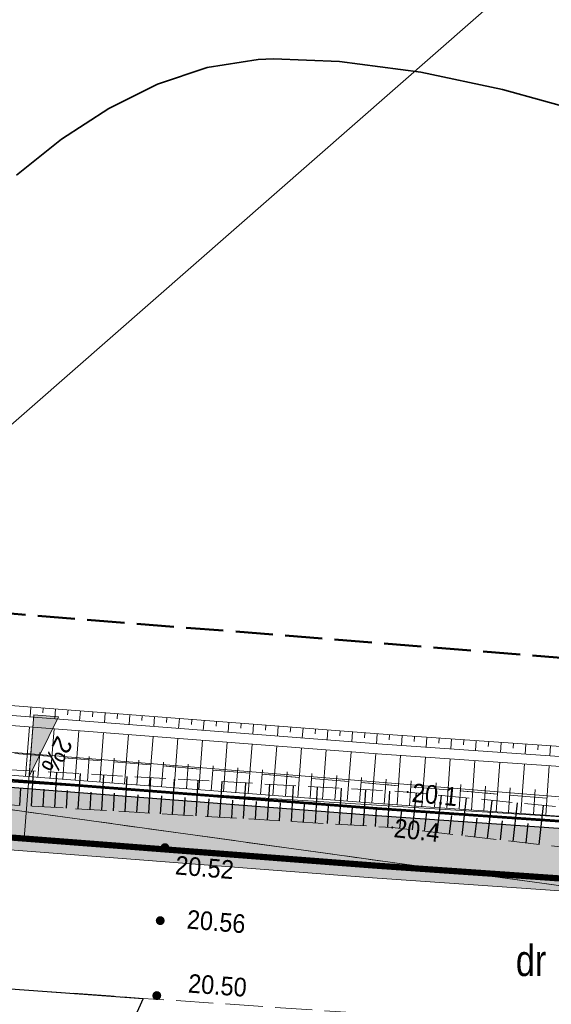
# Model space of a CAD drawing. Header units: metres. Extents: x 6551181 to 6555585, y 5935140 to 5937297.
# Tile 80 of 97: x 6551716 to 6551738, y 5935942 to 5935982. Entities that reach past the tile are written whole.
import ezdxf
from ezdxf.enums import TextEntityAlignment as Align

# ---------------------------------------------------------------- set-up
doc = ezdxf.new("R2010")
doc.units = ezdxf.units.M
for name, pattern in [('1.5_0.5', [2, 1.5, -0.5]), ('218-500', [1, 0.5, -0.5]), ('219-500', [0]), ('HIDDEN2', [0.1875, 0.125, -0.0625]), ('mz1.25_0.5', [1.75, 1.25, -0.5])]:
    doc.linetypes.add(name, pattern=pattern)
for name, color, linetype in [('000 Inne (niezydentyfikowane)', 7, 'Continuous'), ('210-Oznaczenie użytku', 7, 'Continuous'), ('217-Granica konturu klasyfikcyjnego', 7, 'Continuous'), ('218-Granica użytku', 7, 'Continuous'), ('219-Linia granicy', 7, 'Continuous'), ('814-Warstwica pogrubiona linia', 7, 'Continuous'), ('_obrzeże 8x30', 2, 'Continuous'), ('jezdnia (powierzchnia)', 7, 'Continuous'), ('krawężnik (linia)', 7, 'Continuous'), ('Obszar opracowania', 7, 'Continuous'), ('plac (powierzchnia)', 7, 'Continuous'), ('przewód telekomunikacyjny (linia)', 7, 'Continuous'), ('punkt wysokościowy naturalny', 7, 'Continuous'), ('punkt wysokościowy naturalny-Atr2', 7, 'Continuous'), ('punkt wysokościowy sztuczny', 7, 'Continuous'), ('punkt wysokościowy sztuczny-Atr2', 7, 'Continuous'), ('skarpa nieumocniona (powierzchnia)', 7, 'Continuous')]:
    doc.layers.add(name, color=color, linetype=linetype)
for name, color, linetype, lineweight in [('_krawężnik 15x30', 30, 'Continuous', 13), ('_kreskowanie chodnik', 52, 'Continuous', 0), ('_kreskowanie zjazd', 252, 'Continuous', 0), ('_opis', 7, 'Continuous', 18), ('_rowy', 3, 'Continuous', 13), ('_rowy2', 3, 'Continuous', 13)]:
    doc.layers.add(name, color=color, linetype=linetype, lineweight=lineweight)
doc.layers.add('_linie pomocnicze', color=202, linetype='Continuous', lineweight=13, plot=False)
doc.styles.add('marcin', font='arial.ttf')
doc.styles.get("Standard").update_dxf_attribs({"font": 'arial.ttf'})

# ---------------------------------------------------------------- blocks, each defined once
blk = doc.blocks.new('PW02')
at = {"linetype": 'Continuous', "lineweight": 13}
h = blk.add_hatch(color=0, dxfattribs=at)
edge = h.paths.add_edge_path()
edge.add_arc((0, 0), 0.18, 0, 360)
blk = doc.blocks.new('PW01')
at = {"linetype": 'Continuous', "lineweight": 13}
h = blk.add_hatch(color=0, dxfattribs=at)
edge = h.paths.add_edge_path()
edge.add_arc((0, 0), 0.045, 0, 360)

msp = doc.modelspace()

# ---------------------------------------------------------------- hatches: boundary and pattern name
at = {"layer": '_kreskowanie chodnik'}
h = msp.add_hatch(color=223, dxfattribs=at)
h.dxf.hatch_style = 1
h.paths.add_polyline_path([(6551361.9151, 5936137.4929), (6551364.0337, 5936137.4929), (6551364.3599, 5936137.8159), (6551361.3348, 5936141.0225), (6551359.8914, 5936139.6381), (6551359.8913, 5936139.638)])
h.paths.add_polyline_path([(6551380.1526, 5936119.3023, -0.0024274), (6551383.5731, 5936115.8572), (6551383.5731, 5936115.8572), (6551385.7012, 5936115.8292), (6551386.0588, 5936116.1787, 0.0031812), (6551381.5649, 5936120.7183), (6551367.9318, 5936134.3165), (6551367.5765, 5936133.9646), (6551367.5792, 5936131.8433)])
h.paths.add_polyline_path([(6551427.8011, 5936072.0648, -0.0079112), (6551423.437, 5936076.5601), (6551394.6741, 5936107.1418, 0.0037268), (6551389.5375, 5936112.5838), (6551389.5375, 5936112.5838), (6551389.1765, 5936112.2379), (6551389.1363, 5936110.1082, -0.0029746), (6551393.2134, 5936105.7757), (6551421.9802, 5936075.1899, 0.0058707), (6551425.2377, 5936071.8069), (6551427.4311, 5936071.7391)])
h.paths.add_polyline_path([(6551509.0487, 5936009.3448), (6551499.4703, 5936015.6354, -0.014146), (6551476.3685, 5936031.761), (6551467.4747, 5936038.3509, -0.0195357), (6551446.2823, 5936055.375), (6551437.7324, 5936062.8108, -0.010811), (6551431.3954, 5936068.5674), (6551431.0185, 5936068.2357), (6551430.9839, 5936066.2071, 0.0091534), (6551436.4199, 5936061.3017), (6551444.9698, 5936053.8659, 0.0195357), (6551466.284, 5936036.744), (6551475.1778, 5936030.1541, 0.014146), (6551498.3724, 5936013.9637), (6551506.5985, 5936008.5612), (6551508.6757, 5936008.9916)])
h.paths.add_polyline_path([(6551576.1216, 5935970.8749), (6551576.2833, 5935971.348, -0.0591224), (6551544.8377, 5935986.4374), (6551517.8132, 5936003.5887), (6551513.1363, 5936006.6602), (6551512.855, 5936006.2468), (6551513.2853, 5936004.1696), (6551513.2853, 5936004.1696), (6551516.7283, 5936001.9084), (6551543.766, 5935984.7488, 0.0566981), (6551574.267, 5935969.9309), (6551574.267, 5935969.9309)])
h.paths.add_polyline_path([(6551591.7085, 5935964.9446), (6551593.4627, 5935966.0998), (6551593.8882, 5935968.2679), (6551593.8884, 5935968.2689), (6551592.91, 5935968.4763), (6551592.5812, 5935966.8005, -0.0201257), (6551581.0571, 5935969.8064), (6551580.9035, 5935969.3306), (6551581.9193, 5935967.4615, 0.0168508), (6551591.7085, 5935964.9446)])
h.paths.add_polyline_path([(6551613.4044, 5935960.6424), (6551613.4491, 5935960.6336), (6551615.1652, 5935961.8255), (6551615.2615, 5935962.3161), (6551600.4251, 5935965.2276), (6551600.7371, 5935966.8177), (6551598.7804, 5935967.2324), (6551598.7798, 5935967.2298), (6551598.3662, 5935965.1221), (6551599.5493, 5935963.3613), (6551599.5493, 5935963.3613)])
h.paths.add_polyline_path([(6551620.1679, 5935961.3533), (6551620.07, 5935960.8543), (6551621.2097, 5935959.1107), (6551621.2097, 5935959.1107), (6551621.2547, 5935959.1019), (6551624.3175, 5935958.5008, 0.0114164), (6551642.3152, 5935955.3939), (6551642.3152, 5935955.3939), (6551644.0057, 5935956.6611), (6551644.0743, 5935957.1564, -0.0123461), (6551624.7026, 5935960.4634)])
h.paths.add_polyline_path([(6551649.0433, 5935956.4658), (6551648.9776, 5935955.9701), (6551650.239, 5935954.2925, 0.0127985), (6551670.6057, 5935952.1973), (6551677.038, 5935951.7015), (6551678.6488, 5935953.0818), (6551678.6872, 5935953.5803), (6551670.7594, 5935954.1913, -0.013718)])
h.paths.add_polyline_path([(6551707.1015, 5935951.3904), (6551702.0779, 5935951.2761), (6551702.0779, 5935951.2761), (6551683.634, 5935952.6976), (6551683.634, 5935952.6976), (6551685.0143, 5935951.0867), (6551730.6343, 5935947.5707), (6551750.6634, 5935946.1799), (6551752.2637, 5935947.5724), (6551752.2983, 5935948.0712), (6551730.7804, 5935949.5654), (6551707.1015, 5935951.3904)])
h.paths.add_polyline_path([(6551758.6441, 5935945.6257), (6551796.2401, 5935943.0151, 0.2134218), (6551800.84, 5935944.7005), (6551757.2863, 5935947.7248), (6551757.2517, 5935947.226)])
at = {"layer": '_kreskowanie zjazd'}
h = msp.add_hatch(color=256, dxfattribs=at)
h.dxf.hatch_style = 1
h.paths.add_polyline_path([(6551796.2401, 5935943.0151), (6551758.6441, 5935945.6257), (6551750.6634, 5935946.1799), (6551730.6343, 5935947.5707), (6551685.0143, 5935951.0867), (6551677.038, 5935951.7015), (6551670.6057, 5935952.1973, -0.0127985), (6551650.239, 5935954.2925, -0.0050001), (6551642.3152, 5935955.3939), (6551642.3152, 5935955.3939, -0.0114164), (6551624.3175, 5935958.5008), (6551621.2547, 5935959.1019), (6551621.2097, 5935959.1107), (6551613.4491, 5935960.6336), (6551613.4044, 5935960.6424), (6551599.5493, 5935963.3613), (6551599.5493, 5935963.3613), (6551595.2584, 5935964.2033, -0.0060443), (6551591.7085, 5935964.9446), (6551591.7085, 5935964.9446, -0.0084248), (6551586.7927, 5935966.1206, -0.0084248), (6551581.9193, 5935967.4615), (6551581.9193, 5935967.4615, -0.0000682), (6551581.88, 5935967.473), (6551581.88, 5935967.473, -0.0133357), (6551574.267, 5935969.9309), (6551574.267, 5935969.9309, -0.0502078), (6551547.0711, 5935982.7107, -0.0064718), (6551543.766, 5935984.7488), (6551516.7283, 5936001.9084), (6551513.2853, 5936004.1696), (6551513.2853, 5936004.1696), (6551506.5985, 5936008.5612), (6551498.3724, 5936013.9637, -0.014146), (6551475.1778, 5936030.1541), (6551466.284, 5936036.744, -0.0195357), (6551444.9698, 5936053.8659), (6551436.4199, 5936061.3017, -0.0077486), (6551431.8064, 5936065.4414, -0.0100015), (6551426.0452, 5936070.9924, -0.0073044), (6551421.9802, 5936075.1899), (6551393.2134, 5936105.7757, 0.0029746), (6551389.1363, 5936110.1082), (6551389.1363, 5936110.1082, 0.0040001), (6551383.5731, 5936115.8572), (6551383.5731, 5936115.8572, 0.0024274), (6551380.1526, 5936119.3023), (6551367.5792, 5936131.8433), (6551361.9151, 5936137.4929), (6551359.8144, 5936139.5881), (6551359.4506, 5936139.2449), (6551379.7995, 5936118.9483, -0.009403), (6551392.8482, 5936105.4342), (6551421.6159, 5936074.8473, 0.0250591), (6551436.0918, 5936060.9244), (6551444.6417, 5936053.4886, 0.0195357), (6551465.9863, 5936036.3423), (6551474.8802, 5936029.7523, 0.014146), (6551498.0979, 5936013.5458), (6551516.4571, 5936001.4883), (6551543.4981, 5935984.3266, 0.0932025), (6551595.1621, 5935963.7127), (6551624.2212, 5935958.0102, 0.0292221), (6551670.5673, 5935951.6987), (6551730.5978, 5935947.072), (6551796.2055, 5935942.5163)])
at = {"layer": '_opis', "linetype": 'Continuous'}
msp.add_hatch(color=256, dxfattribs=at).paths.add_polyline_path([(6551717.9411, 5935953.5638), (6551716.9441, 5935953.6407), (6551716.752, 5935951.1481)])
msp.add_hatch(color=256, dxfattribs=at).paths.add_polyline_path([(6551717.9411, 5935953.5638), (6551716.9441, 5935953.6407), (6551716.752, 5935951.1481)])

# ---------------------------------------------------------------- linework, layer by layer
at = {"layer": '000 Inne (niezydentyfikowane)', "color": 7, "linetype": 'Continuous', "lineweight": 25, "flags": 128}
for points in [[(6551716.85, 5935949.96), (6551716.93, 5935951.37)], [(6551717.79, 5935949.91), (6551717.87, 5935951.32)], [(6551718.73, 5935949.85), (6551718.82, 5935951.27)], [(6551719.68, 5935949.8), (6551719.76, 5935951.21)], [(6551720.63, 5935949.74), (6551720.71, 5935951.16)], [(6551721.58, 5935949.68), (6551721.66, 5935951.11)], [(6551722.53, 5935949.63), (6551722.62, 5935951.05)], [(6551723.49, 5935949.57), (6551723.57, 5935951)], [(6551724.44, 5935949.51), (6551724.53, 5935950.95)], [(6551725.4, 5935949.46), (6551725.49, 5935950.89)], [(6551726.36, 5935949.4), (6551726.45, 5935950.84)], [(6551716.38, 5935949.99), (6551716.42, 5935950.69)], [(6551717.32, 5935949.94), (6551717.36, 5935950.64)], [(6551718.26, 5935949.88), (6551718.3, 5935950.59)], [(6551719.21, 5935949.82), (6551719.25, 5935950.53)], [(6551720.15, 5935949.77), (6551720.2, 5935950.48)], [(6551721.1, 5935949.71), (6551721.15, 5935950.42)], [(6551727.33, 5935949.34), (6551727.41, 5935950.79)], [(6551728.29, 5935949.28), (6551728.38, 5935950.73)], [(6551729.26, 5935949.23), (6551729.35, 5935950.68)], [(6551730.23, 5935949.17), (6551730.32, 5935950.62)], [(6551731.21, 5935949.11), (6551731.29, 5935950.57)], [(6551732.2, 5935949.01), (6551732.37, 5935950.49)], [(6551722.05, 5935949.65), (6551722.1, 5935950.37)], [(6551723.01, 5935949.6), (6551723.05, 5935950.31)], [(6551723.96, 5935949.54), (6551724.01, 5935950.26)], [(6551724.92, 5935949.48), (6551724.96, 5935950.2)], [(6551725.88, 5935949.43), (6551725.92, 5935950.15)], [(6551726.84, 5935949.37), (6551726.89, 5935950.09)], [(6551727.81, 5935949.31), (6551727.85, 5935950.04)], [(6551733.2, 5935948.89), (6551733.37, 5935950.4)], [(6551734.21, 5935948.78), (6551734.38, 5935950.3)], [(6551735.23, 5935948.66), (6551735.41, 5935950.19)], [(6551736.26, 5935948.54), (6551736.44, 5935950.09)], [(6551728.78, 5935949.26), (6551728.82, 5935949.98)], [(6551729.74, 5935949.2), (6551729.79, 5935949.92)], [(6551730.72, 5935949.14), (6551730.76, 5935949.87)], [(6551731.7, 5935949.06), (6551731.78, 5935949.8)], [(6551732.69, 5935948.95), (6551732.78, 5935949.7)], [(6551737.31, 5935948.42), (6551737.49, 5935949.99)], [(6551733.7, 5935948.84), (6551733.79, 5935949.59)], [(6551734.72, 5935948.72), (6551734.81, 5935949.48)], [(6551735.75, 5935948.6), (6551735.83, 5935949.37)], [(6551736.78, 5935948.48), (6551736.87, 5935949.26)]]:
    msp.add_lwpolyline(points, dxfattribs=at)
at = {"layer": '217-Granica konturu klasyfikcyjnego', "color": 3, "linetype": '1.5_0.5', "lineweight": 18, "flags": 128}
for points in [[(6551614.59, 5935963.86), (6551817.148, 5935935.8192)], [(6551702.23, 5935953.25), (6551764.57, 5935948.02)]]:
    msp.add_lwpolyline(points, dxfattribs=at)
at = {"layer": '218-Granica użytku', "color": 3, "linetype": '218-500', "lineweight": 18, "flags": 128}
for points in [[(6551614.59, 5935963.86), (6551817.148, 5935935.8192)], [(6551702.23, 5935953.25), (6551764.57, 5935948.02)]]:
    msp.add_lwpolyline(points, dxfattribs=at)
at = {"layer": '219-Linia granicy', "color": 7, "linetype": '219-500', "lineweight": 18, "flags": 128}
for points in [[(6551702.23, 5935953.25), (6551911.38, 5936136.36)], [(6551817.148, 5935935.8192), (6551614.59, 5935963.86)], [(6551702.23, 5935953.25), (6551795.19, 5935945.7)]]:
    msp.add_lwpolyline(points, dxfattribs=at)
at = {"layer": '814-Warstwica pogrubiona linia', "color": 32, "linetype": 'Continuous', "lineweight": 35, "flags": 128}
msp.add_lwpolyline([(6551759.68, 5935971.52), (6551759.06, 5935971.65), (6551755.741, 5935972.475), (6551752.419, 5935973.471), (6551749.096, 5935974.577), (6551745.774, 5935975.728), (6551742.456, 5935976.861), (6551739.143, 5935977.913), (6551735.838, 5935978.82), (6551732.542, 5935979.519), (6551729.259, 5935979.946), (6551726.6, 5935980.05), (6551725.991, 5935980.028), (6551723.936, 5935979.706), (6551721.923, 5935979.033), (6551719.962, 5935978.057), (6551718.067, 5935976.823), (6551716.25, 5935975.378)], dxfattribs=at)
at = {"layer": '_krawężnik 15x30', "lineweight": 40, "ltscale": 5}
msp.add_lwpolyline([(6551750.6634, 5935946.1799, 0.25, 0.25, 0), (6551730.6343, 5935947.5707, 0.25, 0.25, 0), (6551685.0143, 5935951.0867, 0.25, 0.25, 0)], format="xyseb", dxfattribs=at)
at = {"layer": '_linie pomocnicze'}
for points in [[(6551796.2401, 5935943.0151), (6551730.6343, 5935947.5707), (6551670.6057, 5935952.1973, -0.0292221), (6551624.3175, 5935958.5008), (6551595.2584, 5935964.2033, -0.0932025), (6551543.766, 5935984.7488), (6551516.7283, 5936001.9084), (6551498.3724, 5936013.9637, -0.014146), (6551475.1778, 5936030.1541), (6551466.284, 5936036.744, -0.0195357), (6551444.9698, 5936053.8659), (6551436.4199, 5936061.3017, -0.0250591), (6551421.9802, 5936075.1899), (6551393.2134, 5936105.7757, 0.0094023), (6551380.1526, 5936119.3023), (6551359.8144, 5936139.5881)], [(6551796.2055, 5935942.5163), (6551730.5978, 5935947.072), (6551670.5673, 5935951.6987, -0.0292221), (6551624.2212, 5935958.0102), (6551595.1621, 5935963.7127, -0.0932025), (6551543.4981, 5935984.3266), (6551516.4571, 5936001.4883), (6551498.0979, 5936013.5458, -0.014146), (6551474.8802, 5936029.7523), (6551465.9863, 5936036.3423, -0.0195357), (6551444.6417, 5936053.4886), (6551436.0918, 5936060.9244, -0.0250591), (6551421.6159, 5936074.8473), (6551392.8482, 5936105.4342, 0.009403), (6551379.7995, 5936118.9483), (6551359.4506, 5936139.2449)]]:
    msp.add_lwpolyline(points, format="xyb", dxfattribs=at)
at = {"layer": '_obrzeże 8x30', "color": 232, "linetype": 'HIDDEN2', "lineweight": 40, "ltscale": 4}
msp.add_lwpolyline([(6551751.8203, 5935948.4051, 0.1067, 0.1067, 0), (6551730.8023, 5935949.8646, 0.1067, 0.1067, 0), (6551707.1096, 5935951.6906, 0.1067, 0.1067, 0)], format="xyseb", dxfattribs=at)
at = {"layer": '_obrzeże 8x30'}
msp.add_lwpolyline([(6551752.2983, 5935948.0712), (6551730.7804, 5935949.5654), (6551707.1015, 5935951.3904)], dxfattribs=at)
at = {"layer": '_opis', "linetype": 'Continuous'}
msp.add_lwpolyline([(6551716.9441, 5935953.6407), (6551716.5599, 5935948.6554)], dxfattribs=at)
msp.add_lwpolyline([(6551716.9441, 5935953.6407), (6551716.5599, 5935948.6554)], dxfattribs=at)
msp.add_lwpolyline([(6551716.9441, 5935953.6407), (6551717.9411, 5935953.5638), (6551716.752, 5935951.1481)], close=True, dxfattribs=at)
msp.add_lwpolyline([(6551716.9441, 5935953.6407), (6551717.9411, 5935953.5638), (6551716.752, 5935951.1481)], close=True, dxfattribs=at)
at = {"layer": '_rowy'}
for points in [[(6551752.5269, 5935951.3633), (6551731.0215, 5935952.8566), (6551702.3699, 5935955.0648)], [(6551749.7121, 5935951.1578), (6551730.9923, 5935952.4576), (6551702.3391, 5935954.666)], [(6551749.6844, 5935950.7587), (6551730.9631, 5935952.0587), (6551702.3084, 5935954.2672)], [(6551752.3329, 5935948.57), (6551730.817, 5935950.064), (6551683.7109, 5935953.6946)], [(6551717.3102, 5935953.7127), (6551717.3255, 5935953.9122)], [(6551718.3072, 5935953.6359), (6551718.3226, 5935953.8353)], [(6551719.3042, 5935953.5591), (6551719.3196, 5935953.7585)], [(6551720.3013, 5935953.4822), (6551720.3166, 5935953.6816)], [(6551721.2983, 5935953.4054), (6551721.3137, 5935953.6048)], [(6551722.2954, 5935953.3285), (6551722.3107, 5935953.5279)], [(6551723.2924, 5935953.2517), (6551723.3078, 5935953.4511)], [(6551724.2895, 5935953.1748), (6551724.3048, 5935953.3742)], [(6551725.2865, 5935953.098), (6551725.3019, 5935953.2974)], [(6551726.2835, 5935953.0211), (6551726.2989, 5935953.2206)], [(6551727.2806, 5935952.9443), (6551727.296, 5935953.1437)], [(6551728.2776, 5935952.8675), (6551728.293, 5935953.0669)], [(6551729.2747, 5935952.7906), (6551729.29, 5935952.99)], [(6551730.2717, 5935952.7138), (6551730.2871, 5935952.9132)], [(6551731.2688, 5935952.6369), (6551731.2841, 5935952.8363)], [(6551732.2819, 5935952.769), (6551732.268, 5935952.5695)], [(6551733.2795, 5935952.6998), (6551733.2656, 5935952.5003)], [(6551734.2771, 5935952.6305), (6551734.2632, 5935952.431)], [(6551735.2747, 5935952.5612), (6551735.2608, 5935952.3617)], [(6551736.2723, 5935952.492), (6551736.2584, 5935952.2924)], [(6551737.2699, 5935952.4227), (6551737.256, 5935952.2232)], [(6551717.1104, 5935951.1204), (6551717.1872, 5935952.1175)], [(6551718.1074, 5935951.0436), (6551718.1842, 5935952.0406)], [(6551719.1044, 5935950.9667), (6551719.1813, 5935951.9638)], [(6551720.1015, 5935950.8899), (6551720.1783, 5935951.8869)], [(6551721.0985, 5935950.8131), (6551721.1754, 5935951.8101)], [(6551722.0956, 5935950.7362), (6551722.1724, 5935951.7333)], [(6551723.0926, 5935950.6594), (6551723.1695, 5935951.6564)], [(6551724.0897, 5935950.5825), (6551724.1665, 5935951.5796)], [(6551725.0867, 5935950.5057), (6551725.1635, 5935951.5027)], [(6551726.0837, 5935950.4288), (6551726.1606, 5935951.4259)], [(6551727.0808, 5935950.352), (6551727.1576, 5935951.349)], [(6551728.0778, 5935950.2751), (6551728.1547, 5935951.2722)], [(6551729.0749, 5935950.1983), (6551729.1517, 5935951.1953)], [(6551730.0719, 5935950.1215), (6551730.1488, 5935951.1185)], [(6551731.069, 5935950.0446), (6551731.1458, 5935951.0416)], [(6551732.1572, 5935950.9734), (6551732.0879, 5935949.9758)], [(6551733.1548, 5935950.9041), (6551733.0855, 5935949.9065)], [(6551734.1524, 5935950.8348), (6551734.0831, 5935949.8372)], [(6551735.15, 5935950.7656), (6551735.0807, 5935949.768)], [(6551736.1476, 5935950.6963), (6551736.0783, 5935949.6987)], [(6551737.1452, 5935950.627), (6551737.0759, 5935949.6294)]]:
    msp.add_lwpolyline(points, dxfattribs=at)
at = {"layer": '_rowy2', "lineweight": 15, "ltscale": 4}
for points in [[(6551716.7963, 5935953.5518), (6551716.827, 5935953.9506)], [(6551717.7933, 5935953.4749), (6551717.824, 5935953.8737)], [(6551718.7903, 5935953.3981), (6551718.8211, 5935953.7969)], [(6551719.7874, 5935953.3212), (6551719.8181, 5935953.72)], [(6551720.7844, 5935953.2444), (6551720.8152, 5935953.6432)], [(6551721.7815, 5935953.1675), (6551721.8122, 5935953.5664)], [(6551722.7785, 5935953.0907), (6551722.8093, 5935953.4895)], [(6551723.7756, 5935953.0138), (6551723.8063, 5935953.4127)], [(6551724.7726, 5935952.937), (6551724.8033, 5935953.3358)], [(6551725.7696, 5935952.8602), (6551725.8004, 5935953.259)], [(6551726.7667, 5935952.7833), (6551726.7974, 5935953.1821)], [(6551716.6118, 5935951.1589), (6551716.7655, 5935953.1529)], [(6551717.6089, 5935951.082), (6551717.7626, 5935953.0761)], [(6551718.6059, 5935951.0052), (6551718.7596, 5935952.9993)], [(6551719.603, 5935950.9283), (6551719.7567, 5935952.9224)], [(6551720.6, 5935950.8515), (6551720.7537, 5935952.8456)], [(6551727.7637, 5935952.7065), (6551727.7945, 5935953.1053)], [(6551728.7608, 5935952.6296), (6551728.7915, 5935953.0284)], [(6551729.7578, 5935952.5528), (6551729.7886, 5935952.9516)], [(6551730.7549, 5935952.4759), (6551730.7856, 5935952.8747)], [(6551731.7831, 5935952.8037), (6551731.7554, 5935952.4046)], [(6551721.597, 5935950.7746), (6551721.7507, 5935952.7687)], [(6551722.5941, 5935950.6978), (6551722.7478, 5935952.6919)], [(6551723.5911, 5935950.6209), (6551723.7448, 5935952.615)], [(6551724.5882, 5935950.5441), (6551724.7419, 5935952.5382)], [(6551725.5852, 5935950.4673), (6551725.7389, 5935952.4613)], [(6551732.7807, 5935952.7344), (6551732.753, 5935952.3354)], [(6551733.7783, 5935952.6651), (6551733.7506, 5935952.2661)], [(6551734.7759, 5935952.5959), (6551734.7482, 5935952.1968)], [(6551735.7735, 5935952.5266), (6551735.7458, 5935952.1276)], [(6551736.7711, 5935952.4573), (6551736.7434, 5935952.0583)], [(6551737.7687, 5935952.3881), (6551737.741, 5935951.989)], [(6551726.5823, 5935950.3904), (6551726.736, 5935952.3845)], [(6551727.5793, 5935950.3136), (6551727.733, 5935952.3076)], [(6551728.5763, 5935950.2367), (6551728.73, 5935952.2308)], [(6551729.5734, 5935950.1599), (6551729.7271, 5935952.154)], [(6551730.5704, 5935950.083), (6551730.7241, 5935952.0771)], [(6551731.7277, 5935952.0056), (6551731.5891, 5935950.0104)], [(6551732.7253, 5935951.9363), (6551732.5867, 5935949.9411)], [(6551733.7229, 5935951.8671), (6551733.5843, 5935949.8719)], [(6551734.7205, 5935951.7978), (6551734.5819, 5935949.8026)], [(6551735.7181, 5935951.7285), (6551735.5795, 5935949.7333)], [(6551736.7157, 5935951.6592), (6551736.5771, 5935949.6641)], [(6551737.7133, 5935951.59), (6551737.5747, 5935949.5948)]]:
    msp.add_lwpolyline(points, dxfattribs=at)
at = {"layer": 'jezdnia (powierzchnia)', "color": 7, "linetype": '1.5_0.5', "lineweight": 18, "flags": 128}
msp.add_lwpolyline([(6551328.96, 5936334.85), (6551328.85, 5936339.4), (6551328.73, 5936357.03), (6551328.59, 5936376.23), (6551328.4, 5936397.13), (6551328.02, 5936414.29), (6551322.56, 5936409.84), (6551322.26, 5936398.68), (6551322.27, 5936387.64), (6551322.38, 5936376.93), (6551322.42, 5936367), (6551322.25, 5936346.98), (6551322.6, 5936337.31), (6551322.85, 5936327.45), (6551322.83, 5936325.77), (6551322.74, 5936320.86), (6551322.68, 5936317.17), (6551322.78, 5936307.21), (6551322.67, 5936297.56), (6551322.68, 5936287.57), (6551322.74, 5936279.01), (6551322.14, 5936267.97), (6551321.65, 5936262.65), (6551321.72, 5936261), (6551321.78, 5936259.98), (6551322.11, 5936257.72), (6551322.27, 5936255.96), (6551322.39, 5936254.52), (6551322.15, 5936252.96), (6551321.69, 5936250.98), (6551320.76, 5936248.16), (6551319.46, 5936245.23), (6551318.96, 5936243.62), (6551318.38, 5936241.01), (6551316.02, 5936222.64), (6551315.83, 5936219.84), (6551316.38, 5936210.81), (6551316.01, 5936207.91), (6551315.14, 5936200.41), (6551314.97, 5936199.68), (6551313.67, 5936198.52), (6551311.34, 5936197.7), (6551307.54, 5936198.81), (6551305.83, 5936196.21), (6551312.51, 5936190.73), (6551313.39, 5936189.35), (6551312.99, 5936186.91), (6551312.92, 5936183.49), (6551313.3, 5936180.11), (6551314.08, 5936177.55), (6551314.7, 5936175.79), (6551314.44, 5936174.65), (6551312.67, 5936172.43), (6551311.85, 5936172.5), (6551311.19, 5936171.27), (6551311.05, 5936169.19), (6551311.25, 5936168.73), (6551309.45, 5936165.18), (6551312.18, 5936163.98), (6551313.59, 5936166.07), (6551317.23, 5936168.57), (6551319.56, 5936168.77), (6551324.09, 5936164.11), (6551325.69, 5936162.67), (6551325.47, 5936161.1), (6551327.95, 5936158.95), (6551329.62, 5936159.04), (6551332.98, 5936156.08), (6551340.48, 5936149.19), (6551347.83, 5936142.43), (6551354.99, 5936135.82), (6551361.1, 5936130.02), (6551368.01, 5936123.21), (6551374.45, 5936116.65), (6551380.77, 5936110.1), (6551380.75, 5936107.84), (6551380.43, 5936106.99), (6551383.32, 5936104.18), (6551384.35, 5936104.44), (6551386.16, 5936104.24), (6551387.51, 5936103), (6551394.02, 5936096.15), (6551400.74, 5936089.06), (6551407.43, 5936082.07), (6551414.96, 5936073.7), (6551417.26, 5936071.24), (6551417.54, 5936068.85), (6551417.08, 5936067.39), (6551416.53, 5936066.51), (6551418.44, 5936064.69), (6551420.06, 5936065.32), (6551421.11, 5936065.47), (6551423.09, 5936065.27), (6551427.21, 5936061.47), (6551434.23, 5936055.28), (6551441.76, 5936048.87), (6551449.56, 5936042.36), (6551457.43, 5936035.97), (6551465.65, 5936029.87), (6551474.74, 5936023.08), (6551483.63, 5936016.83), (6551492.82, 5936010.56), (6551496.69, 5936007.92), (6551496.38, 5936006.4), (6551500.73, 5936003.64), (6551502.28, 5936004.36), (6551510, 5935999.26), (6551519.09, 5935993.33), (6551527.43, 5935987.94), (6551535.54, 5935982.98), (6551543.65, 5935977.72), (6551552.14, 5935972.93), (6551561.61, 5935968.23), (6551570.6, 5935964.82), (6551581.27, 5935961.57), (6551591.01, 5935959.14), (6551597.53, 5935957.63), (6551598.04, 5935956.71), (6551598.34, 5935954.89), (6551601.02, 5935954.23), (6551603.27, 5935956.5), (6551604.19, 5935956.44), (6551614.44, 5935954.25), (6551624.03, 5935952.41), (6551633.65, 5935950.68), (6551643.66, 5935949.13), (6551649.85, 5935948.21), (6551660.16, 5935947.16), (6551670.33, 5935946.28), (6551680.51, 5935945.58), (6551690.73, 5935944.67), (6551701.45, 5935943.82), (6551706.39, 5935943.35), (6551707.39, 5935941.45), (6551711.28, 5935940.88), (6551713.28, 5935942.8), (6551715.25, 5935942.66), (6551721.35, 5935942.22), (6551752.78, 5935940.08), (6551762.58, 5935939.42), (6551772.73, 5935938.68), (6551783.19, 5935937.92), (6551793.12, 5935937.25), (6551803.61, 5935936.53), (6551816.47, 5935935.66), (6551827.08, 5935934.95), (6551837.44, 5935934.3), (6551838.95, 5935934.11), (6551840.54, 5935930.96), (6551844.05, 5935930.93), (6551845.21, 5935933.24), (6551845.88, 5935933.65), (6551848.35, 5935933.59), (6551864.54, 5935932.06), (6551872.1, 5935931.21), (6551883.27, 5935929.95), (6551887.52, 5935929.3), (6551888.3, 5935928.47), (6551889.27, 5935927), (6551889.8, 5935925.29), (6551888.46, 5935921.18), (6551893.61, 5935921.03), (6551897.26, 5935920.92), (6551897.56, 5935926.27), (6551899.74, 5935927.57), (6551904.71, 5935926.85), (6551911.07, 5935925.83), (6551911.71, 5935924.67), (6551912.04, 5935923.9), (6551915.56, 5935923.37), (6551916.14, 5935924.18), (6551916.85, 5935924.92), (6551923.67, 5935923.8), (6551933.47, 5935922.17), (6551946.23, 5935919.92), (6551946.86, 5935918.95), (6551946.97, 5935917.94), (6551949.03, 5935915.66), (6551950.87, 5935917.18), (6551951.58, 5935918.19), (6551952.42, 5935918.86), (6551960.7, 5935917.37), (6551971.47, 5935915.4), (6551981.95, 5935913.57), (6551992.49, 5935911.65), (6551995.74, 5935911.01), (6551996.16, 5935910.41), (6551996.41, 5935909.03), (6552000.08, 5935908.33), (6552001.09, 5935909.46), (6552001.34, 5935909.66), (6552001.89, 5935909.89), (6552011.06, 5935908.38), (6552016.54, 5935907.3), (6552016.98, 5935906.37), (6552017.08, 5935905.24), (6552021, 5935904.44), (6552021.75, 5935905.56), (6552022.37, 5935906.31), (6552031.19, 5935904.66), (6552041.47, 5935902.98), (6552051.85, 5935901.04), (6552054.87, 5935900.36), (6552055.79, 5935898.24), (6552061.21, 5935896.92), (6552062.37, 5935898.83), (6552071.26, 5935896.73), (6552082.21, 5935893.77), (6552092.4, 5935891.09), (6552102.69, 5935888.17), (6552113.23, 5935885.31), (6552123.85, 5935882.37), (6552135.02, 5935879.28), (6552145.58, 5935876.34), (6552156.23, 5935873.42), (6552166.76, 5935870.42), (6552177.31, 5935867.56), (6552187.87, 5935864.65), (6552198.25, 5935861.79), (6552209.38, 5935858.53), (6552220.11, 5935855.69), (6552230.86, 5935852.63), (6552241.36, 5935849.67), (6552251.73, 5935846.66), (6552262.36, 5935843.89), (6552273.37, 5935841.27), (6552283.55, 5935838.85), (6552294.39, 5935836.69), (6552304.73, 5935835.22), (6552315.64, 5935833.74), (6552325.3, 5935832.55), (6552341.64, 5935830.38), (6552342.44, 5935829.69), (6552342.92, 5935828.2), (6552347.56, 5935827.77), (6552348.74, 5935829.5), (6552357.01, 5935828.52), (6552367.7, 5935827.13), (6552378.13, 5935825.75), (6552388.65, 5935824.39), (6552399.32, 5935823.07), (6552410.02, 5935821.67), (6552421.24, 5935820.34), (6552432.45, 5935818.68), (6552443.48, 5935817.42), (6552453.95, 5935816.03), (6552464.58, 5935814.75), (6552475.04, 5935813.29), (6552485.68, 5935811.95), (6552496.02, 5935810.59), (6552506.48, 5935809.35), (6552517.51, 5935807.84), (6552527.97, 5935806.56), (6552538.97, 5935805.09), (6552549.67, 5935803.82), (6552560.33, 5935802.42), (6552563.29, 5935802), (6552563.74, 5935801.13), (6552564.02, 5935800.22), (6552567.24, 5935799.81), (6552567.73, 5935800.53), (6552568.53, 5935801.4), (6552572.89, 5935801.02), (6552583.15, 5935799.96), (6552593.78, 5935798.88), (6552604.38, 5935797.88), (6552604.85, 5935803.41), (6552594.33, 5935804.61), (6552583.62, 5935805.8), (6552573.64, 5935806.91), (6552560.78, 5935808.39), (6552550.39, 5935809.67), (6552539.28, 5935811.02), (6552528.7, 5935812.3), (6552517.88, 5935813.68), (6552507.21, 5935815.18), (6552496.69, 5935816.5), (6552486.46, 5935817.81), (6552475.57, 5935819.24), (6552465.35, 5935820.56), (6552454.34, 5935821.99), (6552444.06, 5935823.33), (6552432.93, 5935824.71), (6552421.95, 5935826.21), (6552410.72, 5935827.55), (6552399.95, 5935828.95), (6552389.17, 5935830.26), (6552378.67, 5935831.73), (6552368.16, 5935833.12), (6552357.84, 5935834.4), (6552341.74, 5935836.31), (6552336.11, 5935837.13), (6552334.8, 5935838.98), (6552330.67, 5935843.7), (6552318.52, 5935843.8), (6552316.94, 5935839.51), (6552316.2, 5935839.6), (6552305.46, 5935841.19), (6552295.05, 5935842.73), (6552284.97, 5935844.88), (6552274.4, 5935847.14), (6552263.73, 5935849.7), (6552253.14, 5935852.53), (6552242.97, 5935855.52), (6552232.46, 5935858.37), (6552221.65, 5935861.46), (6552210.76, 5935864.4), (6552199.91, 5935867.46), (6552189.25, 5935870.45), (6552178.83, 5935873.3), (6552168.21, 5935876.2), (6552157.7, 5935879.19), (6552146.88, 5935882.12), (6552136.56, 5935885.03), (6552125.26, 5935888.16), (6552114.69, 5935891.09), (6552104.07, 5935894), (6552093.85, 5935896.89), (6552083.28, 5935899.67), (6552072.56, 5935902.58), (6552063.5, 5935904.64), (6552052.58, 5935906.96), (6552042.37, 5935908.85), (6552032.31, 5935910.58), (6552022.24, 5935912.51), (6552011.71, 5935914.3), (6552002.97, 5935915.91), (6551993.33, 5935917.67), (6551982.85, 5935919.56), (6551972.16, 5935921.42), (6551961.7, 5935923.41), (6551953.29, 5935924.88), (6551942.99, 5935926.75), (6551934.58, 5935928.16), (6551924.41, 5935929.85), (6551914.55, 5935931.45), (6551905.1, 5935932.89), (6551895.51, 5935934.28), (6551883.79, 5935935.93), (6551872.57, 5935937.31), (6551861.48, 5935938.41), (6551857.21, 5935938.77), (6551855.83, 5935941.56), (6551851.73, 5935941.94), (6551850.16, 5935939.44), (6551849.12, 5935939.43), (6551837.69, 5935940.23), (6551827.26, 5935940.93), (6551816.56, 5935941.65), (6551812.11, 5935941.89), (6551811.08, 5935942.83), (6551810.63, 5935944.01), (6551806.62, 5935944.32), (6551805.99, 5935943.23), (6551804.96, 5935942.43), (6551799.31, 5935943), (6551795.45, 5935943.07), (6551783.27, 5935943.93), (6551772.84, 5935944.64), (6551762.97, 5935945.37), (6551756.57, 5935946.71), (6551756.45, 5935947.99), (6551753.18, 5935948.46), (6551752.63, 5935947.03), (6551751.78, 5935946.29), (6551742.41, 5935946.78), (6551732.33, 5935947.44), (6551722.23, 5935948.29), (6551712.3, 5935948.93), (6551701.77, 5935949.75), (6551691.2, 5935950.61), (6551680.87, 5935951.49), (6551670.8, 5935952.18), (6551660.52, 5935953.19), (6551650.73, 5935954.13), (6551644.52, 5935955.05), (6551634.47, 5935956.54), (6551625.17, 5935958.24), (6551619.83, 5935959.35), (6551619.26, 5935960.49), (6551619.22, 5935962.61), (6551616.6, 5935963.05), (6551615.17, 5935961.02), (6551614.13, 5935960.5), (6551605.28, 5935962.2), (6551598.18, 5935963.63), (6551597.76, 5935964.59), (6551597.78, 5935967.09), (6551594.81, 5935968.01), (6551593.76, 5935965.74), (6551592.79, 5935964.93), (6551592.31, 5935964.89), (6551582.34, 5935967.37), (6551580.88, 5935967.83), (6551580.18, 5935968.71), (6551580.27, 5935970.63), (6551577.49, 5935971.77), (6551576.35, 5935970.29), (6551575.07, 5935969.6), (6551572.38, 5935970.41), (6551563.7, 5935973.87), (6551554.87, 5935978.16), (6551546.49, 5935983.02), (6551538.48, 5935988.13), (6551530.39, 5935993.18), (6551522.02, 5935998.55), (6551512.6, 5936004.66), (6551512.61, 5936005.55), (6551512.85, 5936007.35), (6551509.68, 5936009.41), (6551508.18, 5936008.59), (6551507, 5936008.48), (6551503.89, 5936010.34), (6551495.82, 5936015.64), (6551486.91, 5936021.79), (6551477.95, 5936028.1), (6551468.99, 5936034.63), (6551460.81, 5936040.8), (6551453.03, 5936047.14), (6551445.31, 5936053.57), (6551437.77, 5936059.97), (6551432.57, 5936064.65), (6551432.07, 5936066.32), (6551432.09, 5936068.02), (6551434.37, 5936071.22), (6551434.62, 5936071.59), (6551431.83, 5936073.34), (6551429.29, 5936070.94), (6551427.75, 5936070.76), (6551425.93, 5936071.17), (6551425.46, 5936071.49), (6551419.42, 5936077.79), (6551411.69, 5936086.16), (6551404.87, 5936093.24), (6551398.24, 5936100.37), (6551391.7, 5936107.27), (6551389.12, 5936111.46), (6551389.9, 5936112.46), (6551387.37, 5936115.19), (6551385.78, 5936114.88), (6551384.49, 5936114.89), (6551378.57, 5936120.76), (6551371.92, 5936127.68), (6551366.59, 5936132.83), (6551366.87, 5936133.78), (6551367.08, 5936134.17), (6551367.64, 5936134.92), (6551365, 5936137.57), (6551363.64, 5936136.69), (6551362.7, 5936136.71), (6551359.88, 5936139.65), (6551338.07, 5936159.81), (6551329.19, 5936168.03), (6551324.89, 5936173.07), (6551320.86, 5936179.47), (6551319.58, 5936183.33), (6551319.65, 5936188.36), (6551322.11, 5936204.81), (6551327.17, 5936242.31), (6551330.39, 5936265.19), (6551329.96, 5936267.22), (6551329.39, 5936272.76), (6551329.1, 5936274.41), (6551328.86, 5936276.23), (6551328.83, 5936278.38), (6551328.89, 5936294.47)], close=True, dxfattribs=at)
at = {"layer": 'krawężnik (linia)', "color": 7, "linetype": 'Continuous', "lineweight": 25, "flags": 128}
msp.add_lwpolyline([(6551709.25, 5935939.13), (6551709, 5935939.4), (6551711.28, 5935940.88), (6551713.28, 5935942.8), (6551715.25, 5935942.66), (6551721.35, 5935942.22), (6551720.4, 5935940.1), (6551720.83, 5935939.61), (6551750.04, 5935937.54)], dxfattribs=at)
at = {"layer": 'Obszar opracowania', "color": 6, "linetype": '1.5_0.5', "lineweight": 50, "flags": 128}
msp.add_lwpolyline([(6551818.32, 5935949.48), (6551816.4, 5935927.1), (6551691.07, 5935939.45), (6551655.04, 5935943.08), (6551594.88, 5935952.7), (6551558.27, 5935964.37), (6551521.83, 5935986.07), (6551479.91, 5936013.47), (6551430.28, 5936048.68), (6551403.2, 5936073.55), (6551351.97, 5936127.26), (6551339.98, 5936140.06), (6551355.92, 5936154.02), (6551383.22, 5936127.23), (6551398.41, 5936112.34), (6551441.88, 5936067.29), (6551466.09, 5936048.26), (6551498.73, 5936021.85), (6551519.95, 5936008.26), (6551556.28, 5935985.89), (6551583.14, 5935974.91), (6551603.83, 5935970.55), (6551675.12, 5935961.01)], close=True, dxfattribs=at)
at = {"layer": 'plac (powierzchnia)', "color": 7, "linetype": '1.5_0.5', "lineweight": 18, "flags": 128}
msp.add_lwpolyline([(6551732.34, 5935918.65), (6551716.37, 5935932.87), (6551715.45, 5935933.71), (6551710.86, 5935937.79), (6551709.25, 5935939.13), (6551709, 5935939.4), (6551711.28, 5935940.88), (6551713.28, 5935942.8), (6551715.25, 5935942.66), (6551721.35, 5935942.22), (6551720.4, 5935940.1), (6551720.83, 5935939.61), (6551750.04, 5935937.54)], close=True, dxfattribs=at)
at = {"layer": 'przewód telekomunikacyjny (linia)', "color": 30, "linetype": 'Continuous', "lineweight": 18, "flags": 128}
msp.add_lwpolyline([(6551811.25, 5935947.33), (6551803.58, 5935945.87), (6551757.33, 5935948.32), (6551698.23, 5935952.06), (6551672.54, 5935955.04), (6551617.04, 5935962.26), (6551607, 5935962.85), (6551577.56, 5935969.78), (6551558.1, 5935977.67)], dxfattribs=at)
at = {"layer": 'skarpa nieumocniona (powierzchnia)', "color": 7, "linetype": 'mz1.25_0.5', "lineweight": 18, "flags": 128}
msp.add_lwpolyline([(6551684.38, 5935953.98), (6551701.94, 5935952.21), (6551732.01, 5935950.53), (6551748.92, 5935948.86), (6551751.44, 5935947.75), (6551750.94, 5935946.86), (6551731.39, 5935949.1), (6551701.58, 5935950.87), (6551683.66, 5935952.33)], close=True, dxfattribs=at)
msp.add_lwpolyline([(6551684.38, 5935953.98), (6551701.94, 5935952.21), (6551732.01, 5935950.53), (6551748.92, 5935948.86), (6551751.44, 5935947.75), (6551750.94, 5935946.86), (6551731.39, 5935949.1), (6551701.58, 5935950.87), (6551683.66, 5935952.33)], close=True, dxfattribs=at)

# ---------------------------------------------------------------- block references
at = {"layer": 'punkt wysokościowy naturalny', "color": 7, "linetype": 'Continuous', "lineweight": 13}
for p in [(6551732.01, 5935950.53), (6551731.39, 5935949.1)]:
    msp.add_blockref('PW01', p, dxfattribs=at)
at = {"layer": 'punkt wysokościowy sztuczny', "color": 7, "linetype": 'Continuous', "lineweight": 13}
for p in [(6551722.23, 5935948.29), (6551722.04, 5935945.35), (6551721.9, 5935942.33)]:
    msp.add_blockref('PW02', p, dxfattribs=at)

# ---------------------------------------------------------------- texts
at = {"layer": '210-Oznaczenie użytku', "color": 3, "linetype": 'Continuous', "lineweight": 18, "width": 0.79}
msp.add_text('dr', height=1.25, dxfattribs=at).set_placement((6551736.37, 5935943.12))
at = {"layer": '_opis', "insert": (6551718.547, 5935952.5018), "char_height": 0.65, "width": 57.317884, "attachment_point": 1, "rotation": 242.19644, "style": 'marcin'}
msp.add_mtext('\\H1.125x;2%', dxfattribs=at)
at = {"layer": 'punkt wysokościowy naturalny-Atr2', "color": 7, "width": 0.9}
for s, rotation, p in [('20.1', -5.64, (6551732.19, 5935950.51)), ('20.4', -6.536, (6551731.47, 5935949.09))]:
    msp.add_text(s, height=0.75, rotation=rotation, dxfattribs=at).set_placement(p, align=Align.MIDDLE_LEFT)
at = {"layer": 'punkt wysokościowy sztuczny-Atr2', "color": 7, "width": 0.9}
for s, rotation, p in [('20.52', 355.189, (6551722.65, 5935947.59)), ('20.56', 355.189, (6551723.12, 5935945.41)), ('20.50', 355.774, (6551723.17, 5935942.83))]:
    msp.add_text(s, height=0.75, rotation=rotation, dxfattribs=at).set_placement(p, align=Align.MIDDLE_LEFT)

doc.saveas('drawing.dxf')
